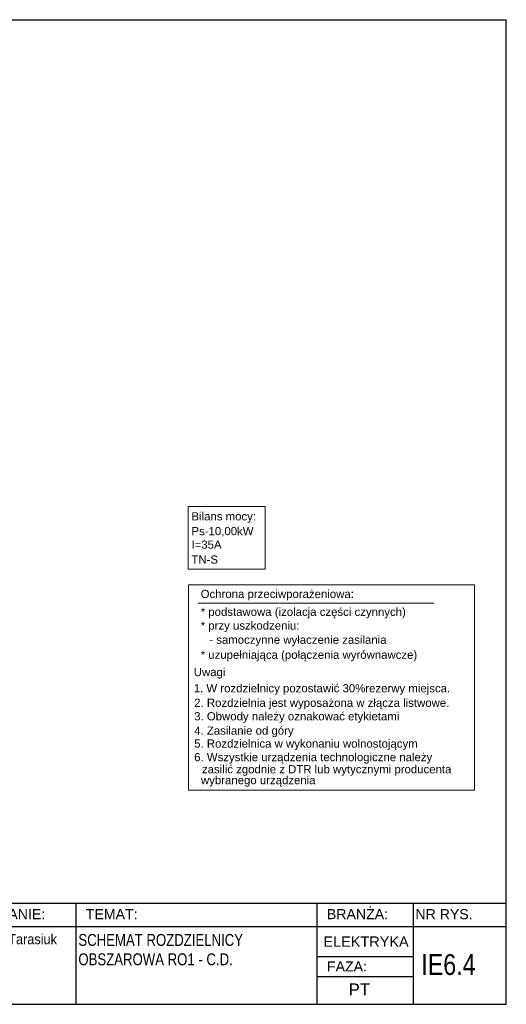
# Model space of a CAD drawing. Header units: millimetres. Extents: x 83969 to 164243, y -22860 to 4849.
# Tile 32 of 116: x 163801 to 163838, y -22523 to -22447. Entities that reach past the tile are written whole.
import ezdxf

# ---------------------------------------------------------------- set-up
doc = ezdxf.new("R2010")
doc.units = ezdxf.units.MM
doc.layers.get('0').update_dxf_attribs({"color": 251, "lineweight": 0})
doc.layers.add('!TABELKA', color=7, linetype='Continuous')
doc.layers.add('TABELA', color=7, linetype='Continuous', lineweight=0)
doc.styles.add('Arial', font='arial.ttf')
doc.styles.get("Standard").update_dxf_attribs({"font": 'arial.ttf'})

# ---------------------------------------------------------------- blocks, each defined once
blk = doc.blocks.new('ramka A4')
for p, q in [((0.08, 195), (287.46, 195)), ((287.46, 0), (287.46, 195)), ((0.08, 20), (287.46, 20)), ((202.17, 20), (202.17, 0)), ((249.93, 20), (249.93, 0)), ((269.04, 20), (269.04, 0)), ((0.08, 15.39), (287.46, 15.39)), ((0.08, 0), (287.46, 0))]:
    blk.add_line(p, q)
for points in [[(249.93, 9.44), (269.04, 9.44)], [(249.93, 5.53), (269.04, 5.53)]]:
    blk.add_lwpolyline(points)
at = {"layer": '!TABELKA', "style": 'Arial', "width": 0.9}
blk.add_text('mgr inż. Piotr Tarasiuk', height=2, dxfattribs=at).set_placement((173.3, 11.9))
at = {"style": 'Arial'}
for s, p in [('OPRACOWANIE:', (174.08, 16.86)), ('TEMAT:', (204.17, 16.86)), ('BRANŻA:', (251.93, 16.86)), ('NR RYS.', (269.46, 16.86)), ('FAZA:', (251.94, 6.5))]:
    blk.add_text(s, height=2, dxfattribs=at).set_placement(p)

msp = doc.modelspace()

# ---------------------------------------------------------------- linework, layer by layer
at = {"color": 1}
msp.add_line((163814.513, -22492.491), (163832.75, -22492.491), dxfattribs=at)
for points in [[(163813.743, -22485.032), (163819.702, -22485.032), (163819.702, -22489.851), (163813.743, -22489.851)], [(163813.782, -22491.075), (163835.887, -22491.075), (163835.887, -22506.924), (163813.782, -22506.924)]]:
    msp.add_lwpolyline(points, close=True, dxfattribs=at)

# ---------------------------------------------------------------- block references
at = {"layer": '!TABELKA', "xscale": 0.3900000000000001, "yscale": 0.3900000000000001, "zscale": 0.3900000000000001}
msp.add_blockref('ramka A4', (163726.223, -22523.473), dxfattribs=at)

# ---------------------------------------------------------------- texts
at = {"color": 1}
for s, p in [('Bilans mocy:', (163814.011, -22486.097)), ('Ps-10,00kW', (163814.011, -22487.238)), ('I=35A', (163814.011, -22488.282)), ('TN-S', (163814.011, -22489.434)), ('Ochrona przeciwporażeniowa:', (163814.722, -22492.093)), ('* podstawowa (izolacja części czynnych)', (163814.722, -22493.475)), ('* przy uszkodzeniu:', (163814.722, -22494.533)), ('- samoczynne wyłaczenie zasilania', (163815.387, -22495.627)), ('* uzupełniająca (połączenia wyrównawcze)', (163814.722, -22496.787)), ('Uwagi', (163814.188, -22498.125)), ('1. W rozdzielnicy pozostawić 30%rezerwy miejsca.', (163814.188, -22499.375)), ('2. Rozdzielnia jest wyposażona w złącza listwowe.', (163814.221, -22500.498)), ('3. Obwody należy oznakować etykietami', (163814.221, -22501.542)), ('4. Zasilanie od góry', (163814.221, -22502.647)), ('5. Rozdzielnica w wykonaniu wolnostojącym', (163814.221, -22503.649)), ('6. Wszystkie urządzenia technologiczne należy ', (163814.221, -22504.695)), ('zasilić zgodnie z DTR lub wytycznymi producenta ', (163814.823, -22505.63)), ('wybranego urządzenia', (163814.743, -22506.473))]:
    msp.add_text(s, height=0.63, dxfattribs=at).set_placement(p)
at = {"layer": 'TABELA', "style": 'Arial'}
for s, height, width, p in [('SCHEMAT ROZDZIELNICY ', 0.92198, 0.79, (163805.275, -22518.963)), ('OBSZAROWA RO1 - C.D.', 0.92198, 0.79, (163805.275, -22520.458)), ('IE6.4', 1.6065, 0.8, (163831.766, -22521.206))]:
    msp.add_text(s, height=height, dxfattribs=dict(at, width=width)).set_placement(p)
for s, height, p in [('ELEKTRYKA', 0.8, (163824.205, -22519.028)), ('PT', 0.922, (163826.157, -22522.786))]:
    msp.add_text(s, height=height, dxfattribs=at).set_placement(p)

doc.saveas('drawing.dxf')
